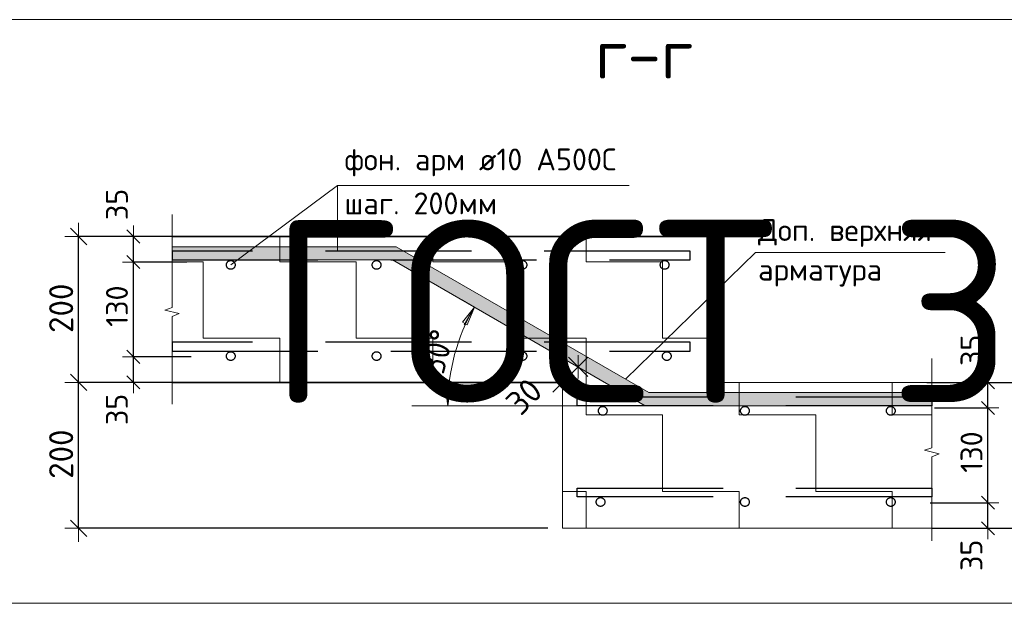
# Model space of a CAD drawing. Header units: metres. Extents: x -38 to 100, y -15 to 19.
# Tile 38 of 63: x 71.674 to 73.024, y 4.152 to 4.952. Entities that reach past the tile are written whole.
import ezdxf

# ---------------------------------------------------------------- set-up
doc = ezdxf.new("R2010")
doc.units = ezdxf.units.M
doc.header["$PDMODE"] = 65
doc.linetypes.add('______2', pattern=[0.27, 0.2, -0.07])
for name, color, linetype, lineweight in [('XR$4$Арм. стержнями нижней зоны', 180, 'Continuous', 35), ('XR$4$ВК__отв в полу 1-2 эт', 220, 'Continuous', 25), ('XR$4$Размерная линия (1)', 7, 'Continuous', 13), ('XR$4$Размерная линия_ общее', 7, 'Continuous', 13), ('XR$4$Текст_ общее_1', 7, 'Continuous', 13)]:
    doc.layers.add(name, color=color, linetype=linetype, lineweight=lineweight)
doc.styles.add('ISOCPEUR', font='txt')
doc.dimstyles.new('DIMSTYLE_17', dxfattribs={"dimtxt": 0.03, "dimasz": 0.03, "dimexe": 0, "dimexo": 0, "dimgap": 0.015, "dimtad": 2, "dimdec": 0, "dimlfac": 1000, "dimrnd": 1, "dimzin": 12, "dimdsep": 46, "dimtxsty": 'ISOCPEUR', "dimblk1": 'ALL_ML_STRICH', "dimblk2": 'ALL_ML_STRICH', "dimsah": 1, "dimcen": 0, "dimclrd": 7, "dimclre": 256, "dimclrt": 7, "dimadec": 0, "dimazin": 0, "dimtfac": 1, "dimtdec": 0, "dimtix": 1, "dimtmove": 2, "dimatfit": 3, "dimfxl": 0, "dimtvp": 1.2, "dimtzin": 0, "dimlwd": 0, "dimlwe": -3, "dimarcsym": 0})
doc.dimstyles.new('DIMSTYLE_19', dxfattribs={"dimtxt": 0.033, "dimasz": 0.0375, "dimexe": 0, "dimexo": 0, "dimgap": 0.0165, "dimtad": 2, "dimdec": 0, "dimlfac": 1000, "dimrnd": 1, "dimzin": 12, "dimdsep": 46, "dimtxsty": 'ISOCPEUR', "dimblk1": 'ALL_ML_STRICH', "dimblk2": 'ALL_ML_STRICH', "dimsah": 1, "dimcen": 0, "dimclrd": 7, "dimclre": 256, "dimclrt": 7, "dimadec": 0, "dimazin": 0, "dimtfac": 1, "dimtdec": 0, "dimtix": 1, "dimtmove": 2, "dimatfit": 3, "dimfxl": 0, "dimtvp": 1.2, "dimtzin": 0, "dimlwd": 0, "dimlwe": -3, "dimarcsym": 0})
doc.dimstyles.new('DIMSTYLE_20', dxfattribs={"dimtxt": 0.03, "dimasz": 0.03, "dimexe": 0, "dimexo": 0, "dimgap": 0.015, "dimtad": 2, "dimdec": 0, "dimlfac": 1000, "dimrnd": 1, "dimzin": 12, "dimdsep": 46, "dimtxsty": 'ISOCPEUR', "dimblk1": 'ALL_ML_STRICH', "dimblk2": 'ALL_ML_STRICH', "dimsah": 1, "dimcen": 0, "dimclrd": 7, "dimclre": 256, "dimclrt": 7, "dimadec": 0, "dimazin": 0, "dimtfac": 1, "dimtdec": 0, "dimtix": 1, "dimtmove": 2, "dimatfit": 3, "dimfxl": 0, "dimtzin": 0, "dimlwd": 0, "dimlwe": -3, "dimarcsym": 0})
doc.dimstyles.new('DIMSTYLE_9', dxfattribs={"dimtxt": 0.033, "dimasz": 0.0375, "dimexe": 0, "dimexo": 0, "dimgap": 0.0165, "dimtad": 2, "dimdec": 0, "dimlfac": 1000, "dimrnd": 1, "dimzin": 12, "dimdsep": 46, "dimtxsty": 'ISOCPEUR', "dimblk1": 'ALL_ML_STRICH', "dimblk2": 'ALL_ML_STRICH', "dimsah": 1, "dimcen": 0, "dimclrd": 7, "dimclre": 256, "dimclrt": 7, "dimadec": 0, "dimazin": 0, "dimtfac": 1, "dimtdec": 0, "dimtix": 1, "dimtmove": 2, "dimatfit": 3, "dimfxl": 0, "dimtzin": 0, "dimlwd": 0, "dimlwe": -3, "dimarcsym": 0})

# ---------------------------------------------------------------- blocks, each defined once
blk = doc.blocks.new('ЭЛЕМЕНТ_УЗОРА_16')
at = {"color": 7, "linetype": 'Continuous', "lineweight": 13, "transparency": 33554687}
blk.add_line((71.8824, 4.4247), (71.8824, 4.4247), dxfattribs=at)
blk.add_lwpolyline([(71.8824, 4.6847), (71.8824, 4.5575), (71.8724, 4.5539), (71.8924, 4.549), (71.8824, 4.5448), (71.8824, 4.4247)], dxfattribs=at)
blk = doc.blocks.new('ЭЛЕМЕНТ_УЗОРА_17')
at = {"color": 7, "linetype": 'Continuous', "lineweight": 13, "transparency": 33554687}
blk.add_line((72.9243, 4.2373), (72.9243, 4.2373), dxfattribs=at)
blk.add_lwpolyline([(72.9243, 4.4873), (72.9243, 4.3651), (72.9143, 4.3616), (72.9343, 4.3568), (72.9243, 4.3528), (72.9243, 4.2373)], dxfattribs=at)
blk = doc.blocks.new('ALL_ML_STRICH')
at = {"color": 0, "linetype": 'ByBlock', "lineweight": -2}
for p, q in [((0, -0.5), (0, 0.5)), ((-1, 0), (0.5, 0)), ((-0.3, -0.3), (0.3, 0.3))]:
    blk.add_line(p, q, dxfattribs=at)
blk = doc.blocks.new('*D460')
at = {"layer": 'DEFPOINTS', "color": 7, "linetype": 'Continuous', "lineweight": 13, "transparency": 33554687}
for p in [(72.9046, 4.4547), (72.9046, 4.2547), (73.0762, 4.2547)]:
    blk.add_point(p, dxfattribs=at)
at = {"layer": 'XR$4$Размерная линия_ общее', "color": 253, "linetype": 'Continuous', "lineweight": -2, "true_color": 0xa0a0a0, "transparency": 33554687}
for p, q in [((72.9246, 4.4547), (73.0762, 4.4547)), ((72.9246, 4.2547), (73.0762, 4.2547))]:
    blk.add_line(p, q, dxfattribs=at)
at = {"layer": 'XR$4$Размерная линия_ общее', "color": 7, "linetype": 'Continuous', "lineweight": -2, "transparency": 33554687}
blk.add_line((73.0762, 4.2547), (73.0762, 4.4547), dxfattribs=at)
at = {"layer": 'XR$4$Размерная линия_ общее', "color": 7, "linetype": 'Continuous', "lineweight": 13, "transparency": 33554687, "xscale": 0.0375, "yscale": 0.0375, "zscale": 0.0375}
for p, rotation in [((73.0762, 4.4547), 90), ((73.0762, 4.2547), 270)]:
    blk.add_blockref('ALL_ML_STRICH', p, dxfattribs=dict(at, rotation=rotation))
at = {"layer": 'XR$4$Размерная линия_ общее', "color": 7, "linetype": 'Continuous', "lineweight": 13, "transparency": 33554687, "insert": (73.0522, 4.3563), "char_height": 0.033, "width": 0.099, "attachment_point": 5, "rotation": 90, "style": 'ISOCPEUR'}
blk.add_mtext('\\A1;{200}', dxfattribs=at)
blk = doc.blocks.new('*D461')
at = {"layer": 'DEFPOINTS', "color": 7, "linetype": 'Continuous', "lineweight": 13, "transparency": 33554687}
for p in [(72.902, 4.2897), (72.9213, 4.2547), (73.0012, 4.2547)]:
    blk.add_point(p, dxfattribs=at)
at = {"layer": 'XR$4$Размерная линия (1)', "color": 9, "linetype": 'Continuous', "lineweight": -2, "true_color": 0xc7c7c7, "transparency": 33554687}
for p, q in [((72.922, 4.2897), (73.0012, 4.2897)), ((72.9413, 4.2547), (73.0012, 4.2547))]:
    blk.add_line(p, q, dxfattribs=at)
at = {"layer": 'XR$4$Размерная линия (1)', "color": 7, "linetype": 'Continuous', "lineweight": -2, "transparency": 33554687}
blk.add_line((73.0012, 4.2547), (73.0012, 4.2897), dxfattribs=at)
at = {"layer": 'XR$4$Размерная линия (1)', "color": 7, "linetype": 'Continuous', "lineweight": 13, "transparency": 33554687, "xscale": 0.03, "yscale": 0.03, "zscale": 0.03}
for p, rotation in [((73.0012, 4.2897), 90), ((73.0012, 4.2547), 270)]:
    blk.add_blockref('ALL_ML_STRICH', p, dxfattribs=dict(at, rotation=rotation))
at = {"layer": 'XR$4$Размерная линия (1)', "color": 7, "linetype": 'Continuous', "lineweight": 13, "transparency": 33554687, "insert": (72.9786, 4.2176), "char_height": 0.03, "width": 0.06, "attachment_point": 5, "rotation": 90, "style": 'ISOCPEUR'}
blk.add_mtext('\\A1;{35}', dxfattribs=at)
blk = doc.blocks.new('*D462')
at = {"layer": 'DEFPOINTS', "color": 7, "linetype": 'Continuous', "lineweight": 13, "transparency": 33554687}
for p in [(72.908, 4.4197), (72.902, 4.2897), (73.0012, 4.2897)]:
    blk.add_point(p, dxfattribs=at)
at = {"layer": 'XR$4$Размерная линия (1)', "color": 9, "linetype": 'Continuous', "lineweight": -2, "true_color": 0xc7c7c7, "transparency": 33554687}
for p, q in [((72.928, 4.4197), (73.0012, 4.4197)), ((72.922, 4.2897), (73.0012, 4.2897))]:
    blk.add_line(p, q, dxfattribs=at)
at = {"layer": 'XR$4$Размерная линия (1)', "color": 7, "linetype": 'Continuous', "lineweight": -2, "transparency": 33554687}
blk.add_line((73.0012, 4.2897), (73.0012, 4.4197), dxfattribs=at)
at = {"layer": 'XR$4$Размерная линия (1)', "color": 7, "linetype": 'Continuous', "lineweight": 13, "transparency": 33554687, "xscale": 0.03, "yscale": 0.03, "zscale": 0.03}
for p, rotation in [((73.0012, 4.4197), 90), ((73.0012, 4.2897), 270)]:
    blk.add_blockref('ALL_ML_STRICH', p, dxfattribs=dict(at, rotation=rotation))
at = {"layer": 'XR$4$Размерная линия (1)', "color": 7, "linetype": 'Continuous', "lineweight": 13, "transparency": 33554687, "insert": (72.9787, 4.3592), "char_height": 0.03, "width": 0.09, "attachment_point": 5, "rotation": 90, "style": 'ISOCPEUR'}
blk.add_mtext('\\A1;{130}', dxfattribs=at)
blk = doc.blocks.new('*D463')
at = {"layer": 'DEFPOINTS', "color": 7, "linetype": 'Continuous', "lineweight": 13, "transparency": 33554687}
for p in [(72.8976, 4.4547), (72.908, 4.4197), (73.0012, 4.4197)]:
    blk.add_point(p, dxfattribs=at)
at = {"layer": 'XR$4$Размерная линия (1)', "color": 9, "linetype": 'Continuous', "lineweight": -2, "true_color": 0xc7c7c7, "transparency": 33554687}
for p, q in [((72.9176, 4.4547), (73.0012, 4.4547)), ((72.928, 4.4197), (73.0012, 4.4197))]:
    blk.add_line(p, q, dxfattribs=at)
at = {"layer": 'XR$4$Размерная линия (1)', "color": 7, "linetype": 'Continuous', "lineweight": -2, "transparency": 33554687}
blk.add_line((73.0012, 4.4197), (73.0012, 4.4547), dxfattribs=at)
at = {"layer": 'XR$4$Размерная линия (1)', "color": 7, "linetype": 'Continuous', "lineweight": 13, "transparency": 33554687, "xscale": 0.03, "yscale": 0.03, "zscale": 0.03}
for p, rotation in [((73.0012, 4.4547), 90), ((73.0012, 4.4197), 270)]:
    blk.add_blockref('ALL_ML_STRICH', p, dxfattribs=dict(at, rotation=rotation))
at = {"layer": 'XR$4$Размерная линия (1)', "color": 7, "linetype": 'Continuous', "lineweight": 13, "transparency": 33554687, "insert": (72.9787, 4.4986), "char_height": 0.03, "width": 0.06, "attachment_point": 5, "rotation": 90, "style": 'ISOCPEUR'}
blk.add_mtext('\\A1;{35}', dxfattribs=at)
blk = doc.blocks.new('*D464')
at = {"layer": 'DEFPOINTS', "color": 7, "linetype": 'Continuous', "lineweight": 13, "transparency": 33554687}
for p in [(71.9285, 4.4897), (71.8294, 4.4547), (71.9092, 4.4547)]:
    blk.add_point(p, dxfattribs=at)
at = {"layer": 'XR$4$Размерная линия (1)', "color": 9, "linetype": 'Continuous', "lineweight": -2, "true_color": 0xc7c7c7, "transparency": 33554687}
for p, q in [((71.9085, 4.4897), (71.8294, 4.4897)), ((71.8892, 4.4547), (71.8294, 4.4547))]:
    blk.add_line(p, q, dxfattribs=at)
at = {"layer": 'XR$4$Размерная линия (1)', "color": 7, "linetype": 'Continuous', "lineweight": -2, "transparency": 33554687}
blk.add_line((71.8294, 4.4547), (71.8294, 4.4897), dxfattribs=at)
at = {"layer": 'XR$4$Размерная линия (1)', "color": 7, "linetype": 'Continuous', "lineweight": 13, "transparency": 33554687, "xscale": 0.03, "yscale": 0.03, "zscale": 0.03}
for p, rotation in [((71.8294, 4.4897), 90), ((71.8294, 4.4547), 270)]:
    blk.add_blockref('ALL_ML_STRICH', p, dxfattribs=dict(at, rotation=rotation))
at = {"layer": 'XR$4$Размерная линия (1)', "color": 7, "linetype": 'Continuous', "lineweight": 13, "transparency": 33554687, "insert": (71.8068, 4.4176), "char_height": 0.03, "width": 0.06, "attachment_point": 5, "rotation": 90, "style": 'ISOCPEUR'}
blk.add_mtext('\\A1;{35}', dxfattribs=at)
blk = doc.blocks.new('*D465')
at = {"layer": 'DEFPOINTS', "color": 7, "linetype": 'Continuous', "lineweight": 13, "transparency": 33554687}
for p in [(71.9225, 4.6197), (71.8294, 4.4897), (71.9285, 4.4897)]:
    blk.add_point(p, dxfattribs=at)
at = {"layer": 'XR$4$Размерная линия (1)', "color": 9, "linetype": 'Continuous', "lineweight": -2, "true_color": 0xc7c7c7, "transparency": 33554687}
for p, q in [((71.9025, 4.6197), (71.8294, 4.6197)), ((71.9085, 4.4897), (71.8294, 4.4897))]:
    blk.add_line(p, q, dxfattribs=at)
at = {"layer": 'XR$4$Размерная линия (1)', "color": 7, "linetype": 'Continuous', "lineweight": -2, "transparency": 33554687}
blk.add_line((71.8294, 4.4897), (71.8294, 4.6197), dxfattribs=at)
at = {"layer": 'XR$4$Размерная линия (1)', "color": 7, "linetype": 'Continuous', "lineweight": 13, "transparency": 33554687, "xscale": 0.03, "yscale": 0.03, "zscale": 0.03}
for p, rotation in [((71.8294, 4.6197), 90), ((71.8294, 4.4897), 270)]:
    blk.add_blockref('ALL_ML_STRICH', p, dxfattribs=dict(at, rotation=rotation))
at = {"layer": 'XR$4$Размерная линия (1)', "color": 7, "linetype": 'Continuous', "lineweight": 13, "transparency": 33554687, "insert": (71.8069, 4.5592), "char_height": 0.03, "width": 0.09, "attachment_point": 5, "rotation": 90, "style": 'ISOCPEUR'}
blk.add_mtext('\\A1;{130}', dxfattribs=at)
blk = doc.blocks.new('*D466')
at = {"layer": 'DEFPOINTS', "color": 7, "linetype": 'Continuous', "lineweight": 13, "transparency": 33554687}
for p in [(71.9329, 4.6547), (71.8294, 4.6197), (71.9225, 4.6197)]:
    blk.add_point(p, dxfattribs=at)
at = {"layer": 'XR$4$Размерная линия (1)', "color": 9, "linetype": 'Continuous', "lineweight": -2, "true_color": 0xc7c7c7, "transparency": 33554687}
for p, q in [((71.9129, 4.6547), (71.8294, 4.6547)), ((71.9025, 4.6197), (71.8294, 4.6197))]:
    blk.add_line(p, q, dxfattribs=at)
at = {"layer": 'XR$4$Размерная линия (1)', "color": 7, "linetype": 'Continuous', "lineweight": -2, "transparency": 33554687}
blk.add_line((71.8294, 4.6197), (71.8294, 4.6547), dxfattribs=at)
at = {"layer": 'XR$4$Размерная линия (1)', "color": 7, "linetype": 'Continuous', "lineweight": 13, "transparency": 33554687, "xscale": 0.03, "yscale": 0.03, "zscale": 0.03}
for p, rotation in [((71.8294, 4.6547), 90), ((71.8294, 4.6197), 270)]:
    blk.add_blockref('ALL_ML_STRICH', p, dxfattribs=dict(at, rotation=rotation))
at = {"layer": 'XR$4$Размерная линия (1)', "color": 7, "linetype": 'Continuous', "lineweight": 13, "transparency": 33554687, "insert": (71.8069, 4.6986), "char_height": 0.03, "width": 0.06, "attachment_point": 5, "rotation": 90, "style": 'ISOCPEUR'}
blk.add_mtext('\\A1;{35}', dxfattribs=at)
blk = doc.blocks.new('*D467')
at = {"layer": 'DEFPOINTS', "color": 7, "linetype": 'Continuous', "lineweight": 13, "transparency": 33554687}
for p in [(71.9259, 4.4547), (71.7544, 4.2547), (72.4179, 4.2547)]:
    blk.add_point(p, dxfattribs=at)
at = {"layer": 'XR$4$Размерная линия_ общее', "color": 253, "linetype": 'Continuous', "lineweight": -2, "true_color": 0xa0a0a0, "transparency": 33554687}
for p, q in [((71.9059, 4.4547), (71.7544, 4.4547)), ((72.3979, 4.2547), (71.7544, 4.2547))]:
    blk.add_line(p, q, dxfattribs=at)
at = {"layer": 'XR$4$Размерная линия_ общее', "color": 7, "linetype": 'Continuous', "lineweight": -2, "transparency": 33554687}
blk.add_line((71.7544, 4.2547), (71.7544, 4.4547), dxfattribs=at)
at = {"layer": 'XR$4$Размерная линия_ общее', "color": 7, "linetype": 'Continuous', "lineweight": 13, "transparency": 33554687, "xscale": 0.0375, "yscale": 0.0375, "zscale": 0.0375}
for p, rotation in [((71.7544, 4.4547), 90), ((71.7544, 4.2547), 270)]:
    blk.add_blockref('ALL_ML_STRICH', p, dxfattribs=dict(at, rotation=rotation))
at = {"layer": 'XR$4$Размерная линия_ общее', "color": 7, "linetype": 'Continuous', "lineweight": 13, "transparency": 33554687, "insert": (71.7304, 4.3563), "char_height": 0.033, "width": 0.099, "attachment_point": 5, "rotation": 90, "style": 'ISOCPEUR'}
blk.add_mtext('\\A1;{200}', dxfattribs=at)
blk = doc.blocks.new('*D468')
at = {"layer": 'DEFPOINTS', "color": 7, "linetype": 'Continuous', "lineweight": 13, "transparency": 33554687}
for p in [(71.9259, 4.6547), (71.7544, 4.4547), (71.9259, 4.4547)]:
    blk.add_point(p, dxfattribs=at)
at = {"layer": 'XR$4$Размерная линия_ общее', "color": 253, "linetype": 'Continuous', "lineweight": -2, "true_color": 0xa0a0a0, "transparency": 33554687}
for p, q in [((71.9059, 4.6547), (71.7544, 4.6547)), ((71.9059, 4.4547), (71.7544, 4.4547))]:
    blk.add_line(p, q, dxfattribs=at)
at = {"layer": 'XR$4$Размерная линия_ общее', "color": 7, "linetype": 'Continuous', "lineweight": -2, "transparency": 33554687}
blk.add_line((71.7544, 4.4547), (71.7544, 4.6547), dxfattribs=at)
at = {"layer": 'XR$4$Размерная линия_ общее', "color": 7, "linetype": 'Continuous', "lineweight": 13, "transparency": 33554687, "xscale": 0.0375, "yscale": 0.0375, "zscale": 0.0375}
for p, rotation in [((71.7544, 4.6547), 90), ((71.7544, 4.4547), 270)]:
    blk.add_blockref('ALL_ML_STRICH', p, dxfattribs=dict(at, rotation=rotation))
at = {"layer": 'XR$4$Размерная линия_ общее', "color": 7, "linetype": 'Continuous', "lineweight": 13, "transparency": 33554687, "insert": (71.7304, 4.5563), "char_height": 0.033, "width": 0.099, "attachment_point": 5, "rotation": 90, "style": 'ISOCPEUR'}
blk.add_mtext('\\A1;{200}', dxfattribs=at)
blk = doc.blocks.new('*D470')
at = {"layer": 'DEFPOINTS', "color": 7, "linetype": 'Continuous', "lineweight": 13, "transparency": 33554687}
for p in [(72.4392, 4.4759), (72.4392, 4.4759), (72.4179, 4.4547)]:
    blk.add_point(p, dxfattribs=at)
at = {"layer": 'XR$4$Размерная линия_ общее', "color": 7, "linetype": 'Continuous', "lineweight": -2, "transparency": 33554687}
blk.add_line((72.4392, 4.4759), (72.4179, 4.4547), dxfattribs=at)
at = {"layer": 'XR$4$Размерная линия_ общее', "color": 253, "linetype": 'Continuous', "lineweight": -2, "true_color": 0xa0a0a0, "transparency": 33554687}
for p, q in [((72.4392, 4.4759), (72.4392, 4.4759)), ((72.4179, 4.4547), (72.4179, 4.4547))]:
    blk.add_line(p, q, dxfattribs=at)
at = {"layer": 'XR$4$Размерная линия_ общее', "color": 7, "linetype": 'Continuous', "lineweight": 13, "transparency": 33554687, "yscale": 0.0375, "zscale": 0.0375}
for p, xscale, rotation in [((72.4392, 4.4759), 0.03750000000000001, 44.99999999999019), ((72.4179, 4.4547), 0.0375, 224.9999999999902)]:
    blk.add_blockref('ALL_ML_STRICH', p, dxfattribs=dict(at, xscale=xscale, rotation=rotation))
at = {"layer": 'XR$4$Размерная линия_ общее', "color": 7, "linetype": 'Continuous', "lineweight": 13, "transparency": 33554687, "insert": (72.3651, 4.4354), "char_height": 0.033, "width": 0.066, "attachment_point": 5, "rotation": 45, "style": 'ISOCPEUR'}
blk.add_mtext('\\A1;{30}', dxfattribs=at)
blk = doc.blocks.new('СЛОЖНЫЙ_ОБЪЕКТ_59')
at = {"linetype": 'Continuous', "lineweight": 13, "transparency": 33554687}
blk.add_hatch(color=7, dxfattribs=at).paths.add_polyline_path([(71.8824, 4.6227), (72.1849, 4.6227), (72.5313, 4.4227), (72.9243, 4.4227), (72.9243, 4.4407), (72.5361, 4.4407), (72.1897, 4.6407), (71.8824, 4.6407)])
at = {"color": 7, "linetype": 'Continuous', "lineweight": 13, "transparency": 33554687}
for p, q in [((72.1897, 4.6407), (71.8824, 4.6407)), ((71.8824, 4.6407), (71.8824, 4.6227)), ((72.5361, 4.4407), (72.1897, 4.6407)), ((72.1849, 4.6227), (71.8824, 4.6227)), ((72.5313, 4.4227), (72.1849, 4.6227)), ((72.9243, 4.4407), (72.5361, 4.4407)), ((72.9243, 4.4407), (72.9243, 4.4227)), ((72.9243, 4.4227), (72.5313, 4.4227))]:
    blk.add_line(p, q, dxfattribs=at)
blk = doc.blocks.new('COMPLEX_ANGLEDIM_0')
at = {"color": 7, "linetype": 'Continuous', "lineweight": 13, "transparency": 33554687}
for p, q in [((72.297, 4.558), (72.2807, 4.5674)), ((72.2806, 4.5371), (72.297, 4.558)), ((72.297, 4.558), (72.2829, 4.5336)), ((72.297, 4.558), (72.2871, 4.5334)), ((72.297, 4.558), (72.297, 4.558)), ((72.297, 4.558), (72.3132, 4.5486)), ((72.2871, 4.5334), (72.2806, 4.5371)), ((72.2645, 4.4489), (72.257, 4.4489)), ((72.257, 4.4489), (72.2607, 4.4227)), ((72.2607, 4.4227), (72.2607, 4.4508)), ((72.2607, 4.4227), (72.2645, 4.4489)), ((72.2607, 4.4227), (72.242, 4.4227)), ((72.2607, 4.4227), (72.2607, 4.4227)), ((72.2607, 4.4227), (72.2795, 4.4227))]:
    blk.add_line(p, q, dxfattribs=at)
blk.add_arc((72.5313, 4.4227), 0.2706, 150, 180, dxfattribs=at)
at = {"color": 7, "linetype": 'Continuous', "lineweight": 13, "transparency": 33554687, "insert": (72.2546, 4.4644), "char_height": 0.033, "width": 0.080962, "attachment_point": 7, "rotation": 75, "style": 'ISOCPEUR'}
blk.add_mtext('\\W0.91;30%%d', dxfattribs=at)

msp = doc.modelspace()

# ---------------------------------------------------------------- hatches: boundary and pattern name
at = {"linetype": 'Continuous', "lineweight": 13, "transparency": 33554687}
h = msp.add_hatch(dxfattribs=at)
h.set_pattern_fill('____', scale=0.105, style=0, pattern_type=2)
h.set_pattern_definition([(0, (0.21, 0.21), (0.105, 0.105), [0.105, -0.105]), (90, (0.21, 0.21), (-0.105, 0.105), [0.105, -0.105])])
h.paths.add_polyline_path([(72.4179, 4.2547), (72.9243, 4.2547), (72.9243, 4.4547), (72.6179, 4.4547), (72.6179, 4.6547), (71.8824, 4.6547), (71.8824, 4.4547), (72.4179, 4.4547)], flags=0)

# ---------------------------------------------------------------- linework, layer by layer
at = {"color": 7, "linetype": 'Continuous', "lineweight": 13, "transparency": 33554687}
for p, q in [((88.0842, 4.9519), (69.5842, 4.9519)), ((71.9629, 4.6157), (72.1091, 4.7247)), ((72.5313, 4.4227), (72.2113, 4.4227)), ((88.0842, 4.1519), (69.5842, 4.1519))]:
    msp.add_line(p, q, dxfattribs=at)
at = {"color": 7, "linetype": 'Continuous', "lineweight": 35, "transparency": 33554687}
msp.add_line((72.4179, 4.4547), (71.8824, 4.4547), dxfattribs=at)
at = {"color": 7, "linetype": 'Continuous', "lineweight": 13, "transparency": 33554687}
for points in [[(72.1091, 4.6347), (72.1091, 4.7247), (72.5091, 4.7247)], [(72.5043, 4.4591), (72.6827, 4.6329), (72.9427, 4.6329)]]:
    msp.add_lwpolyline(points, dxfattribs=at)
at = {"color": 7, "linetype": 'Continuous', "lineweight": 35, "transparency": 33554687}
msp.add_lwpolyline([(71.8824, 4.6547), (72.6179, 4.6547), (72.6179, 4.4547)], dxfattribs=at)
at = {"color": 7, "linetype": '______2', "lineweight": -3, "transparency": 33554687}
for points in [[(71.8824, 4.6227), (72.5929, 4.6227), (72.5929, 4.6347), (71.8824, 4.6347), (71.8824, 4.6227)], [(72.9243, 4.4227), (72.438, 4.4227), (72.438, 4.4347), (72.9243, 4.4347), (72.9243, 4.4227)]]:
    msp.add_lwpolyline(points, close=True, dxfattribs=at)
for centre in [(71.9629, 4.6157), (72.1629, 4.6157), (72.3629, 4.6157), (72.5579, 4.6157), (72.473, 4.4157), (72.668, 4.4157), (72.868, 4.4157)]:
    msp.add_circle(centre, 0.006, dxfattribs=at)
at = {"layer": 'XR$4$Арм. стержнями нижней зоны', "color": 7, "linetype": '______2', "lineweight": -3, "transparency": 33554687}
for points in [[(71.8824, 4.4977), (72.5929, 4.4977), (72.5929, 4.5097), (71.8824, 4.5097), (71.8824, 4.4977)], [(72.9243, 4.2977), (72.438, 4.2977), (72.438, 4.3097), (72.9243, 4.3097), (72.9243, 4.2977)]]:
    msp.add_lwpolyline(points, close=True, dxfattribs=at)
for centre in [(71.9629, 4.4907), (72.1629, 4.4907), (72.3629, 4.4907), (72.5609, 4.4907), (72.47, 4.2907), (72.668, 4.2907), (72.868, 4.2907)]:
    msp.add_circle(centre, 0.006, dxfattribs=at)
at = {"layer": 'XR$4$ВК__отв в полу 1-2 эт', "color": 7, "linetype": 'Continuous', "lineweight": 13, "transparency": 33554687}
msp.add_line((72.9243, 4.4547), (72.6179, 4.4547), dxfattribs=at)
msp.add_lwpolyline([(72.4179, 4.4547), (72.4179, 4.2547), (72.9243, 4.2547)], dxfattribs=at)

# ---------------------------------------------------------------- block references
at = {"color": 7, "linetype": 'Continuous', "lineweight": 13, "transparency": 33554687}
for name in ['ЭЛЕМЕНТ_УЗОРА_16', 'СЛОЖНЫЙ_ОБЪЕКТ_59', 'COMPLEX_ANGLEDIM_0', 'ЭЛЕМЕНТ_УЗОРА_17']:
    msp.add_blockref(name, (0, 0), dxfattribs=at)

# ---------------------------------------------------------------- texts
at = {"color": 7, "linetype": 'Continuous', "lineweight": 50, "transparency": 33554687, "insert": (72.5299, 4.905), "char_height": 0.0675, "width": 0.172565, "attachment_point": 5, "style": 'ISOCPEUR'}
msp.add_mtext('\\A1;{\\fISOCPEUR|i0|b0;\\H0.067500;\\W1.000000;\\C7;г-г}\\P', dxfattribs=at)
at = {"color": 7, "linetype": 'Continuous', "lineweight": 35, "transparency": 33554687, "insert": (72.015, 4.4269), "char_height": 0.25, "width": 2.743715, "attachment_point": 7, "style": 'ISOCPEUR'}
msp.add_mtext('\\W0.96;ГОСТ 34028-2016', dxfattribs=at)
at = {"layer": 'XR$4$Текст_ общее_1', "color": 7, "linetype": 'Continuous', "lineweight": 13, "transparency": 33554687, "char_height": 0.03, "attachment_point": 1}
for s, insert, width, line_spacing_factor in [('\\A1;{\\fISOCPEUR|i0|b0;\\H0.030000;\\W1.000000;\\C7;фон. арм ø10 А500С}\\P{\\fISOCPEUR|i0|b0;\\H0.030000;\\W1.000000;\\C7;шаг. 200мм}\\P', (72.1189, 4.7753), 0.385981, 1.204819), ('\\A1;{\\fISOCPEUR|i0|b0;\\H0.030000;\\W1.000000;\\C7;Доп. верхняя}\\P{\\fISOCPEUR|i0|b0;\\H0.030000;\\W1.000000;\\C7;арматура}\\P', (72.6861, 4.6785), 0.254025, 1.084337)]:
    msp.add_mtext(s, dxfattribs=dict(at, insert=insert, width=width, line_spacing_factor=line_spacing_factor))

# ---------------------------------------------------------------- dimensions: what is measured, and where the dimension line sits
at = {"layer": 'XR$4$Размерная линия (1)', "color": 7, "linetype": 'Continuous', "lineweight": 13, "transparency": 33554687}
for base, p1, p2, dimstyle, picture, middle in [((71.8294, 4.6547), (71.9025, 4.6197), (71.9129, 4.6547), 'DIMSTYLE_17', '*D466', (71.8069, 4.6986)), ((71.8294, 4.6197), (71.9085, 4.4897), (71.9025, 4.6197), 'DIMSTYLE_20', '*D465', (71.8069, 4.5592)), ((73.0012, 4.4547), (72.928, 4.4197), (72.9176, 4.4547), 'DIMSTYLE_17', '*D463', (72.9787, 4.4986)), ((71.8294, 4.4897), (71.8892, 4.4547), (71.9085, 4.4897), 'DIMSTYLE_17', '*D464', (71.8068, 4.4176)), ((73.0012, 4.4197), (72.922, 4.2897), (72.928, 4.4197), 'DIMSTYLE_20', '*D462', (72.9787, 4.3592)), ((73.0012, 4.2897), (72.9413, 4.2547), (72.922, 4.2897), 'DIMSTYLE_17', '*D461', (72.9786, 4.2176))]:
    dim = msp.add_linear_dim(base=base, p1=p1, p2=p2, angle=90, dimstyle=dimstyle, override={"dimpost": '<>', "dimclrd": 7, "dimclre": 9, "dimclrt": 7, "dimlwd": 0, "dimlwe": 65533}, dxfattribs=at)
    dim.commit()
    dim.dimension.update_dxf_attribs({"geometry": picture, "text_midpoint": middle, "dimtype": 160})
at = {"layer": 'XR$4$Размерная линия_ общее', "color": 7, "linetype": 'Continuous', "lineweight": 13, "transparency": 33554687}
for base, p1, p2, angle, dimstyle, picture, middle in [((71.7544, 4.6547), (71.9059, 4.4547), (71.9059, 4.6547), 90, 'DIMSTYLE_9', '*D468', (71.7304, 4.5563)), ((72.4179, 4.4547), (72.4392, 4.4759), (72.4179, 4.4547), 225, 'DIMSTYLE_19', '*D470', (72.3651, 4.4354)), ((71.7544, 4.4547), (72.3979, 4.2547), (71.9059, 4.4547), 90, 'DIMSTYLE_9', '*D467', (71.7304, 4.3563)), ((73.0762, 4.4547), (72.9246, 4.2547), (72.9246, 4.4547), 90, 'DIMSTYLE_9', '*D460', (73.0522, 4.3563))]:
    dim = msp.add_linear_dim(base=base, p1=p1, p2=p2, angle=angle, dimstyle=dimstyle, override={"dimpost": '<>', "dimclrd": 7, "dimclre": 253, "dimclrt": 7, "dimlwd": 0, "dimlwe": 65533}, dxfattribs=at)
    dim.commit()
    dim.dimension.update_dxf_attribs({"geometry": picture, "text_midpoint": middle, "dimtype": 160})

doc.saveas('drawing.dxf')
